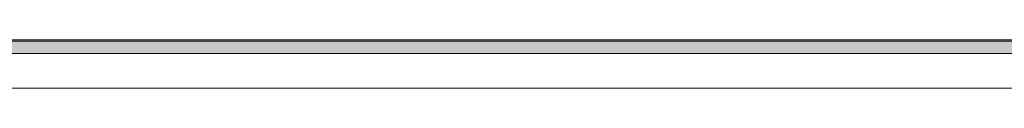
# Model space of a CAD drawing. Header units: millimetres. Extents: x -8544 to 51179, y -2070 to 23603.
# Tile 154 of 190: x 35512 to 36942, y 8376 to 8446. Entities that reach past the tile are written whole.
import ezdxf

# ---------------------------------------------------------------- set-up
doc = ezdxf.new("R2010")
doc.units = ezdxf.units.MM
doc.header["$LTSCALE"] = 0.5
doc.header["$MEASUREMENT"] = 0
doc.linetypes.add('PLINE', pattern=[0])
doc.layers.add('262- Taktekking (Skravur)(Nye konstruksjoner)', color=7, linetype='Continuous')
doc.layers.add('262- Taktekking(Nye konstruksjoner)', color=7, linetype='Continuous', lineweight=0)

msp = doc.modelspace()

# ---------------------------------------------------------------- hatches: boundary and pattern name
at = {"layer": '262- Taktekking (Skravur)(Nye konstruksjoner)', "linetype": 'Continuous'}
msp.add_hatch(color=256, dxfattribs=at).paths.add_polyline_path([(28071.9, 8446.5), (28071.9, 8444.5), (39161.9, 8444.5), (39161.9, 8446.5)])
at = {"layer": '262- Taktekking(Nye konstruksjoner)', "linetype": 'Continuous'}
msp.add_hatch(color=256, dxfattribs=at).paths.add_polyline_path([(28071.9, 8444.5), (28071.9, 8426.3), (39161.9, 8426.3), (39161.9, 8444.5)])

# ---------------------------------------------------------------- linework, layer by layer
at = {"layer": '262- Taktekking(Nye konstruksjoner)', "linetype": 'PLINE'}
for p, q in [((39161.9, 8446.5), (28071.9, 8446.5)), ((39161.9, 8444.5), (28071.9, 8444.5)), ((39161.9, 8426.3), (28071.9, 8426.3)), ((39161.9, 8375.9), (28071.9, 8375.9))]:
    msp.add_line(p, q, dxfattribs=at)

doc.saveas('drawing.dxf')
